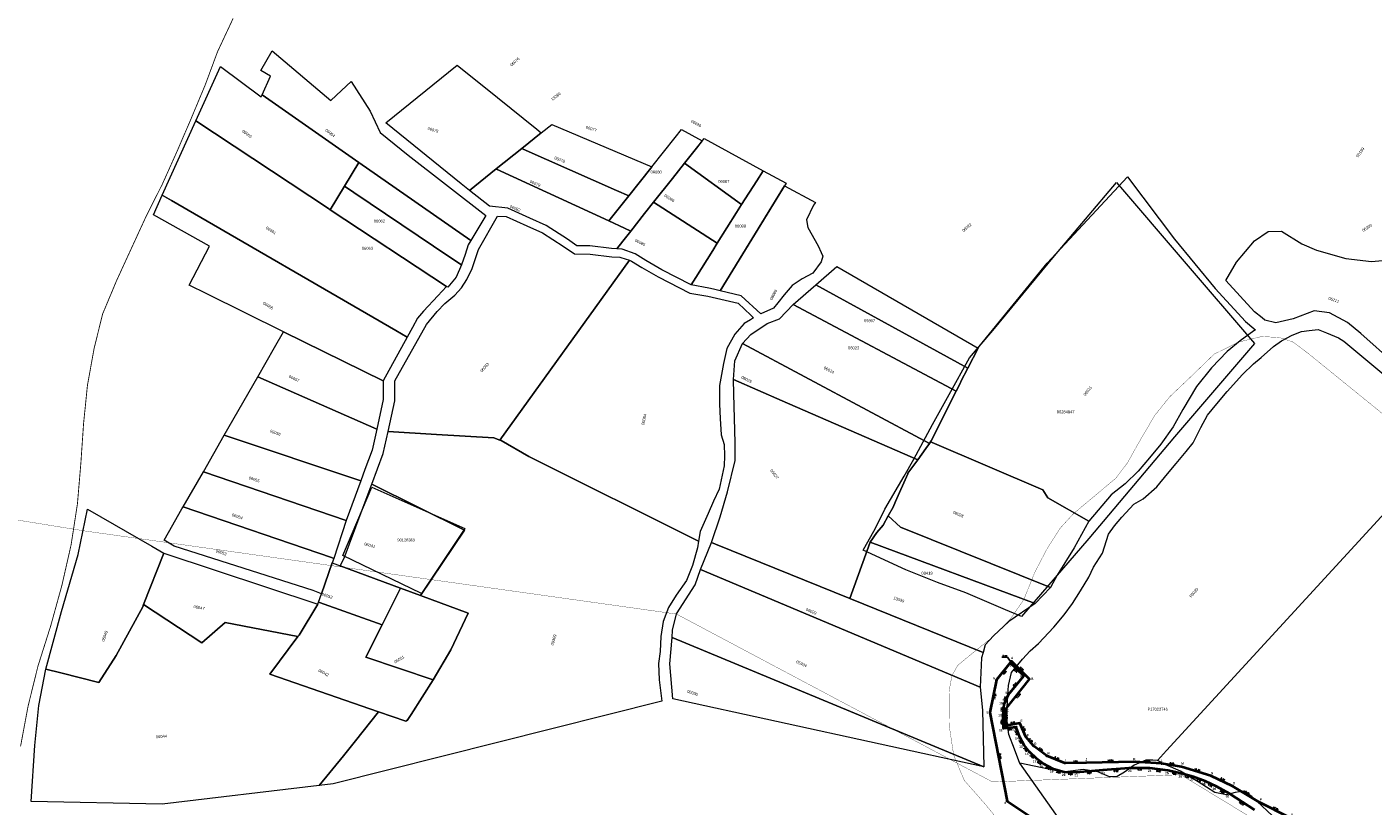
# Model space of a CAD drawing. Header units: metres. Extents: x 347609 to 404409, y 8548087 to 8605413.
# Tile 19 of 45: x 376186 to 376654, y 8568087 to 8568358. Entities that reach past the tile are written whole.
import ezdxf
from ezdxf import colors
from ezdxf.entities.mleader import LeaderData, LeaderLine
from ezdxf.enums import TextEntityAlignment as Align
from ezdxf.math import Vec2, Vec3

# ---------------------------------------------------------------- set-up
doc = ezdxf.new("R2010")
doc.units = ezdxf.units.M
doc.linetypes.add('ACAD_ISO02W100', pattern=[15, 12, -3])
doc.linetypes.add('ACAD_ISO04W100', pattern=[30, 24, -3, 0, -3])
for name, color, linetype in [('00_TEXTO', 7, 'Continuous'), ('manzanas', 2, 'Continuous'), ('VERTICES', 244, 'Continuous'), ('ZR_LIMA_PSAD56_A_WGS84', 210, 'Continuous')]:
    doc.layers.add(name, color=color, linetype=linetype)
for name, color, linetype, lineweight in [('02. FAJA MARGINAL', 5, 'ACAD_ISO02W100', 0), ('DISTANCIA', 7, 'Continuous', 9), ('Predios Rurales', 90, 'Continuous', 15), ('Red vial nacional', 242, 'Continuous', 40), ('Red vial vecinal', 241, 'ACAD_ISO04W100', 30)]:
    doc.layers.add(name, color=color, linetype=linetype, lineweight=lineweight)
doc.layers.add('LIMITES CONSTRUCTIVO 2', color=40, linetype='Continuous', true_color=0xffbf00)
doc.layers.add('Predios Rurales Nombres', color=7, linetype='Continuous', true_color=0xffffff)
doc.styles.add('ARIAL', font='arial.ttf')
doc.styles.add('MtXpl_MS_Shell_Dlg_2', font='txt')
doc.styles.add('ROMANS', font='romans.shx')
doc.styles.get("Standard").update_dxf_attribs({"font": 'simplex.shx'})
doc.styles.add('VERTICES', font='sanssb__.ttf')

# ---------------------------------------------------------------- blocks, each defined once
blk = doc.blocks.new('A$C55b2fa40')
at = {"layer": 'VERTICES', "color": 6}
for centre in [(376528.5, 8568137.53), (376528.02, 8568136.93), (376523.25, 8568130.96), (376534.74, 8568131.23), (376521.01, 8568119.64), (376526.28, 8568120.61), (376526.4, 8568114.95), (376531.37, 8568115.87), (376533.54, 8568111.14), (376536.15, 8568107.98), (376540.76, 8568104.56), (376547.05, 8568102), (376554.45, 8568102.13), (376571.29, 8568102.42), (376580.75, 8568101.82), (376587.62, 8568100.74), (376597.92, 8568097.59), (376605.44, 8568094.03), (376526.97, 8568088.77), (376614.67, 8568088.44), (376625.53, 8568082.99), (376540.16, 8568080.04), (376632.94, 8568078.21), (376542.92, 8568072.89), (376568.53, 8568072.99), (376577.4, 8568071.96), (376587.56, 8568073.83), (376649.52, 8568072.3), (376549.86, 8568067.83), (376554.7, 8568070.84), (376558.77, 8568071.67), (376585.06, 8568069.17), (376649.99, 8568068.77), (376547.42, 8568064.56), (376604.77, 8568063.15), (376611.35, 8568058.79), (376545.8, 8568057.04), (376617.59, 8568053.9), (376542.89, 8568051.34), (376535.59, 8568041.63), (376535.75, 8568042.32), (376540.52, 8568040.67), (376630.56, 8568041.66), (376632.86, 8568041.23)]:
    blk.add_circle(centre, 0.2, dxfattribs=at)
at = {"layer": 'DISTANCIA', "style": 'ROMANS'}
for s, p in [('0.77', (376526.17, 8568139.27)), ('0.70', (376533.1, 8568042.68))]:
    blk.add_text(s, height=0.5, dxfattribs=at).set_placement(p, align=Align.MIDDLE)
for s, rotation, p in [('8.87', 314.7736, (376532.03, 8568134.8)), ('13.58', 51.4457, (376530.87, 8568125.44)), ('5.66', 271.1957, (376526.84, 8568118.01)), ('5.06', 10.4935, (376528.98, 8568116.04)), ('5.20', 294.5605, (376532.88, 8568113.99)), ('4.10', 309.608, (376535.25, 8568109.96)), ('5.74', 323.4217, (376538.71, 8568106.82)), ('6.79', 337.8289, (376544.24, 8568103.75)), ('7.41', 0.9546, (376550.75, 8568102.61)), ('16.84', 0.9971, (376562.92, 8568102.86)), ('9.48', 356.3854, (376575.85, 8568102.71)), ('6.95', 351.0394, (376584.3, 8568101.83)), ('10.77', 343.026, (376593.08, 8568099.66)), ('8.32', 334.668, (376602.01, 8568096.36)), ('10.79', 328.7617, (376610.34, 8568091.78)), ('12.15', 333.3622, (376620.38, 8568086.22)), ('8.81', 327.1916, (376629.74, 8568080.89)), ('9.85', 7.7302, (376563.72, 8568071.75)), ('8.92', 353.3851, (376572.84, 8568071.9)), ('5.29', 61.7613, (376586.9, 8568071.43)), ('17.60', 340.3747, (376641.44, 8568075.74)), ('5.70', 31.8853, (376552.62, 8568068.85)), ('4.15', 11.4258, (376556.98, 8568070.77)), ('8.16', 339.9858, (376580.8, 8568070.14)), ('20.25', 328.1813, (376595.91, 8568068.03)), ('3.56', 277.6741, (376650.39, 8568070.76)), ('4.09', 53.279, (376549.06, 8568065.84)), ('7.69', 77.8462, (376547.11, 8568060.43)), ('7.90', 326.4561, (376607.94, 8568060.36)), ('6.40', 62.9831, (376544.84, 8568054.04)), ('7.92', 321.893, (376614.16, 8568055.9)), ('32.44', 58.1187, (376641.87, 8568054.66)), ('10.93', 77.4716, (376542.26, 8568045.77)), ('17.83', 316.6671, (376623.61, 8568047.54)), ('5.02', 348.9121, (376537.79, 8568040.6)), ('2.35', 349.2701, (376631.58, 8568040.88))]:
    blk.add_text(s, height=0.5, rotation=rotation, dxfattribs=at).set_placement(p, align=Align.MIDDLE)
at = {"layer": 'VERTICES', "style": 'VERTICES'}
for s, p in [('A', (376528.74, 8568138.62)), ('B', (376535.74, 8568131.39)), ('C', (376527.2, 8568120.34)), ('D', (376527.01, 8568115.87)), ('E', (376531.99, 8568116.76)), ('F', (376534.32, 8568111.78)), ('G', (376536.73, 8568108.82)), ('H', (376541.31, 8568105.5)), ('I', (376547.18, 8568103.05)), ('J', (376554.54, 8568103.21)), ('K', (376571.29, 8568103.42)), ('L', (376580.78, 8568102.89)), ('M', (376588.03, 8568101.83)), ('N', (376598.33, 8568098.53)), ('O', (376605.93, 8568094.97)), ('P', (376615.26, 8568089.32)), ('Q', (376626.12, 8568083.87)), ('R', (376633.39, 8568079.18)), ('C1', (376568.74, 8568071.96)), ('Z', (376587.88, 8568072.79)), ('S', (376650.25, 8568073.02)), ('F1', (376550.82, 8568067)), ('E1', (376555.33, 8568069.95)), ('D1', (376559.33, 8568070.72)), ('B1', (376577.37, 8568070.98)), ('A1', (376585.78, 8568068.22)), ('T', (376650.91, 8568068.6)), ('G1', (376548.6, 8568064.13)), ('Y', (376604.2, 8568062.27)), ('X', (376610.71, 8568058.05)), ('H1', (376547.15, 8568056.69)), ('W', (376616.76, 8568053.06)), ('I1', (376543.85, 8568050.88)), ('K1', (376534.75, 8568041.03)), ('J1', (376541.51, 8568040.39)), ('V', (376629.96, 8568040.88)), ('U', (376633.34, 8568040.46))]:
    blk.add_text(s, height=0.8, dxfattribs=at).set_placement(p, align=Align.MIDDLE)
at = {"layer": '00_TEXTO', "color": 0, "lineweight": 9}
ml = blk.add_multileader_mtext('Standard', dxfattribs=at)
ml.set_content('')
ml.set_leader_properties()
ml.build(insert=Vec2(0, 0))
ml.multileader.update_dxf_attribs({"text_right_attachment_type": 6, "dogleg_length": 3, "arrow_head_size": 0.3})
ctx = ml.context
ctx.base_point, ctx.char_height, ctx.arrow_head_size, ctx.landing_gap_size, ctx.plane_origin = Vec3(376525.18, 8568138.93), 0.009, 0.3, 0.0045, Vec3(376515.7, 8568125.7)
ctx.right_attachment, ctx.text_align_type = 6, 2
notes = []
notes.append((ctx, [(0, (1, 1, 0), (376527.09, 8568138.93), (-1, 0), 1.9, [(0, [(376528.19, 8568137.23)], 0, [])])]))
ctx.mtext.insert, ctx.mtext.text_direction, ctx.mtext.rotation, ctx.mtext.alignment, ctx.mtext.flow_direction = Vec3(376525.18, 8568138.92), Vec3(-1, 0), 3.141593, 3, 5
ml = blk.add_multileader_mtext('Standard', dxfattribs=at)
ml.set_content('')
ml.set_leader_properties()
ml.build(insert=Vec2(0, 0))
ml.multileader.update_dxf_attribs({"text_right_attachment_type": 6, "dogleg_length": 3, "arrow_head_size": 0.3})
ctx = ml.context
ctx.base_point, ctx.char_height, ctx.arrow_head_size, ctx.landing_gap_size, ctx.plane_origin = Vec3(376532.13, 8568042.35), 0.009, 0.3, 0.0045, Vec3(376523.08, 8568030.42)
ctx.right_attachment, ctx.text_align_type = 6, 2
notes.append((ctx, [(0, (1, 1, 0), (376534.04, 8568042.35), (-1, 0), 1.9, [(0, [(376535.57, 8568041.95)], 0, [])])]))
ctx.mtext.insert, ctx.mtext.text_direction, ctx.mtext.rotation, ctx.mtext.alignment, ctx.mtext.flow_direction = Vec3(376532.13, 8568042.34), Vec3(-1, 0), 3.141593, 3, 5
for ctx, leaders in notes:
    for number, flags, end, landing, length, lines in leaders:
        leader = LeaderData()
        leader.index, (leader.has_last_leader_line, leader.has_dogleg_vector, leader.attachment_direction) = number, flags
        leader.last_leader_point, leader.dogleg_vector, leader.dogleg_length = Vec3(end), Vec3(landing), length
        for number, points, colour, breaks in lines:
            line = LeaderLine()
            line.index, line.vertices, line.color, line.breaks = number, Vec3.list(points), colors.encode_raw_color(colour), breaks
            leader.lines.append(line)
        ctx.leaders.append(leader)

msp = doc.modelspace()

# ---------------------------------------------------------------- linework, layer by layer
at = {"layer": '02. FAJA MARGINAL', "color": 5, "true_color": 0x0000ff, "const_width": 0.1}
msp.add_lwpolyline([(375944.21, 8568225.32), (376206.11, 8568182.84), (376411.91, 8568153.92), (376521.88, 8568095.45), (376587.39, 8568097.97), (376762.57, 8567991.38), (376844.21, 8567959.75), (376944.87, 8567884.1), (376955.43, 8567843.63), (376907.81, 8567795.71), (376886.7, 8567724.66), (376871.82, 8567560.1), (376878.43, 8567515.12), (376926.06, 8567441.04)], dxfattribs=at)
at = {"layer": 'LIMITES CONSTRUCTIVO 2', "lineweight": 40, "ltscale": 30, "flags": 128}
msp.add_lwpolyline([(376625.53, 8568082.99), (376614.67, 8568088.44), (376605.44, 8568094.03), (376597.92, 8568097.59), (376587.62, 8568100.74), (376580.75, 8568101.82), (376571.29, 8568102.42), (376554.45, 8568102.13), (376547.05, 8568102), (376540.76, 8568104.56), (376536.15, 8568107.98), (376533.54, 8568111.14), (376531.37, 8568115.87), (376526.4, 8568114.95), (376526.28, 8568120.61), (376534.74, 8568131.23), (376528.5, 8568137.53), (376528.02, 8568136.93), (376523.25, 8568130.96), (376521.01, 8568119.64), (376526.97, 8568088.77), (376540.16, 8568080.04)], dxfattribs=at)
at = {"layer": 'LIMITES CONSTRUCTIVO 2', "color": 144, "lineweight": 40, "ltscale": 30, "elevation": 473.57, "flags": 128}
msp.add_lwpolyline([(376613.07, 8568085.75), (376604.47, 8568091.29), (376599.84, 8568093.83), (376595.88, 8568095.66), (376591.85, 8568097.18), (376587.72, 8568098.37), (376582.89, 8568099.48), (376576.61, 8568100.23), (376569.48, 8568100.29), (376560.29, 8568099.54), (376551.05, 8568098.74), (376546.81, 8568098.88), (376543.12, 8568099.91), (376539.66, 8568101.75), (376537.37, 8568103.44), (376534.73, 8568105.94), (376532.88, 8568108.3), (376531.42, 8568111), (376530.13, 8568114.57), (376525.7, 8568114.1), (376525.58, 8568118.66), (376525.96, 8568122.58), (376527.43, 8568125.85), (376532.76, 8568132.39), (376528.02, 8568136.93), (376523.25, 8568130.96), (376521.01, 8568119.64), (376526.97, 8568088.77), (376540.16, 8568080.04)], dxfattribs=at)
at = {"layer": 'Predios Rurales', "lineweight": 15}
for points in [[(376267.67, 8568334.81), (376270.57, 8568341.27), (376267.25, 8568343.29), (376271.25, 8568350.06), (376291.64, 8568332.73), (376295.32, 8568336.22), (376298.67, 8568339.39), (376305.29, 8568329.06), (376308.76, 8568321.61), (376318.49, 8568313.77), (376345.59, 8568292.71), (376340.31, 8568283.98), (376301.36, 8568311.23)], [(376290.79, 8568295.16), (376244.58, 8568325.69), (376253.2, 8568344.62), (376267.35, 8568334.11), (376267.67, 8568334.81), (376301.36, 8568311.23), (376296.38, 8568302.96), (376291.42, 8568294.74)], [(376336.95, 8568303.71), (376310.75, 8568325.03), (376335.6, 8568345.07), (376349.59, 8568333.84), (376363.32, 8568322.82), (376364.87, 8568321.57), (376358.04, 8568316.09), (376349.14, 8568308.94), (376339.84, 8568301.46)], [(376314.27, 8568252.7), (376236.2, 8568297.91), (376232.96, 8568299.79), (376244.58, 8568325.69), (376290.79, 8568295.16), (376291.42, 8568294.74), (376331.83, 8568268.04), (376328.86, 8568264.79), (376323.84, 8568259.39), (376321.83, 8568256.99), (376320.02, 8568253.7), (376318.21, 8568250.41)], [(376395.31, 8568299.56), (376391.04, 8568301.45), (376358.58, 8568315.85), (376358.04, 8568316.09), (376364.87, 8568321.57), (376368.49, 8568324.48), (376403.32, 8568309.67), (376402.98, 8568309.24)], [(376393.85, 8568288.32), (376388.4, 8568290.84), (376395.31, 8568299.56), (376402.98, 8568309.24), (376403.32, 8568309.67), (376411.41, 8568319.88), (376413.66, 8568322.71), (376420.88, 8568318.77), (376418.87, 8568316.23), (376414.69, 8568310.94), (376410.51, 8568305.64), (376403.97, 8568297.36), (376400.83, 8568293.38), (376396.05, 8568287.31)], [(376388.4, 8568290.84), (376349.32, 8568308.86), (376349.14, 8568308.94), (376358.04, 8568316.09), (376358.58, 8568315.85), (376391.04, 8568301.45), (376395.31, 8568299.56)], [(376434.6, 8568296.53), (376414.69, 8568310.94), (376418.87, 8568316.23), (376421.51, 8568319.57), (376442.06, 8568308.34), (376439.85, 8568304.85)], [(376299.65, 8568300.76), (376296.38, 8568302.96), (376301.36, 8568311.23), (376340.31, 8568283.98), (376339.45, 8568282.56), (376338.34, 8568279.15), (376337.11, 8568275.51), (376333.05, 8568278.24)], [(376426.11, 8568283.09), (376403.97, 8568297.36), (376410.51, 8568305.64), (376414.69, 8568310.94), (376434.6, 8568296.53), (376432.83, 8568293.73)], [(376381.76, 8568282.19), (376377.18, 8568282.2), (376374.02, 8568284.46), (376366.56, 8568289.23), (376360.89, 8568291.76), (376353.2, 8568295.24), (376346.87, 8568296), (376339.84, 8568301.46), (376349.14, 8568308.94), (376349.32, 8568308.86), (376388.4, 8568290.84), (376393.85, 8568288.32), (376396.05, 8568287.31), (376393.27, 8568283.79), (376391.16, 8568281.12), (376389.31, 8568281.22)], [(376418.6, 8568271.19), (376424.52, 8568280.57), (376426.11, 8568283.09), (376432.83, 8568293.73), (376434.6, 8568296.53), (376439.85, 8568304.85), (376442.06, 8568308.34), (376450.09, 8568303.95), (376427.16, 8568266.53), (376424.77, 8568267.1), (376423.18, 8568267.48), (376416.97, 8568268.61)], [(376331.83, 8568268.04), (376291.42, 8568294.74), (376296.38, 8568302.96), (376299.65, 8568300.76), (376333.05, 8568278.24), (376337.11, 8568275.51), (376335.23, 8568271.24), (376332.31, 8568267.72)], [(376427.16, 8568266.53), (376449.56, 8568303.09), (376460.31, 8568297.22), (376459.57, 8568296.33), (376457.13, 8568291.25), (376457.68, 8568288.53), (376461.17, 8568282.14), (376462.3, 8568279.87), (376462.9, 8568278.61), (376462.32, 8568276.55), (376459.38, 8568272.62), (376455.63, 8568270.69), (376452.17, 8568268.33), (376449.43, 8568265.06), (376447.24, 8568262.28), (376445.69, 8568260.41), (376441.29, 8568258.53), (376434.38, 8568264.81)], [(376539.39, 8568197.18), (376500.86, 8568213.64), (376500.35, 8568213.85), (376500.61, 8568214.21), (376509.26, 8568231.52), (376510.74, 8568234.48), (376510.83, 8568234.95), (376513.26, 8568239.58), (376516.94, 8568246.57), (376517.22, 8568247.11), (376540.87, 8568276.17), (376568.93, 8568306.16), (376585.29, 8568284.52), (376599.38, 8568267.3), (376609.98, 8568255.81), (376612.88, 8568253.4), (376613.43, 8568252.94), (376612.88, 8568252.54), (376608.05, 8568249.05), (376603.6, 8568245.42), (376598.17, 8568239.66), (376592.85, 8568233.21), (376588.16, 8568225.16), (376584.76, 8568219.13), (376580.51, 8568213.06), (376576.53, 8568208.3), (376572.64, 8568203.65), (376568.11, 8568199.33), (376563.14, 8568195.48), (376555.46, 8568186.25), (376541.16, 8568194.36), (376541.17, 8568194.41)], [(376229.96, 8568293.01), (376232.96, 8568299.79), (376236.2, 8568297.91), (376314.27, 8568252.7), (376318.21, 8568250.41), (376309.83, 8568235.17), (376275.18, 8568252.16), (376248.46, 8568265.4), (376242.33, 8568268.44), (376249.38, 8568282.08)], [(376397.54, 8568279.38), (376392.96, 8568281.02), (376391.16, 8568281.12), (376393.27, 8568283.79), (376396.05, 8568287.31), (376400.83, 8568293.38), (376403.97, 8568297.36), (376426.11, 8568283.09), (376424.52, 8568280.57), (376418.6, 8568271.19), (376416.97, 8568268.61), (376406.81, 8568273.84), (376401.28, 8568277.09)], [(376392.18, 8568278.17), (376392.53, 8568278.16), (376395.52, 8568277.12), (376350.42, 8568214.52), (376348.32, 8568215.31), (376328.43, 8568216.49), (376311.52, 8568217.46), (376313.86, 8568228.18), (376313.84, 8568235.18), (376324.88, 8568254.76), (376328.58, 8568259.3), (376331.29, 8568262.14), (376334.78, 8568264.99), (376337.07, 8568267.52), (376339, 8568270.49), (376340.82, 8568274.32), (376343, 8568280.94), (376349.66, 8568292.51), (376352.64, 8568292.44), (376359.89, 8568289.12), (376365.24, 8568286.73), (376372.44, 8568282.09), (376376.44, 8568279.36), (376381.86, 8568279.25), (376389.36, 8568278.29)], [(376673.57, 8568230.73), (376650.08, 8568251.62), (376645.46, 8568255.46), (376639.17, 8568258.82), (376633.81, 8568259.5), (376626.55, 8568256.7), (376620.47, 8568255.34), (376616.68, 8568256.25), (376615.71, 8568257.06), (376613.13, 8568259.22), (376603.05, 8568270.14), (376606.87, 8568276.45), (376613.09, 8568283.88), (376617.85, 8568287.17), (376622.49, 8568287.26), (376629.58, 8568282.85), (376634.71, 8568280.7), (376644.87, 8568277.79), (376653.77, 8568276.68), (376665.02, 8568277.7), (376666.25, 8568277.21), (376673.56, 8568274.22), (376681.9, 8568266.89), (376696.86, 8568251.19)], [(376419.6, 8568179.29), (376360.57, 8568208.82), (376350.88, 8568214.35), (376350.42, 8568214.52), (376395.52, 8568277.12), (376396.28, 8568276.85), (376399.82, 8568274.66), (376405.51, 8568271.33), (376416.56, 8568265.7), (376422.88, 8568264.62), (376433.33, 8568262.16), (376437.74, 8568258.03), (376438.75, 8568257.08), (376437.67, 8568256.43), (376435.44, 8568255.09), (376432.22, 8568251.36), (376429.49, 8568246.39), (376428.29, 8568241.14), (376426.87, 8568233.5), (376426.9, 8568227.01), (376427.1, 8568222.05), (376427.51, 8568216.36), (376428.52, 8568213.02), (376428.61, 8568209.07), (376428.5, 8568205.53), (376426.77, 8568197.44), (376424.76, 8568193.27), (376422.99, 8568188.97), (376420.13, 8568182.62)], [(376513.26, 8568239.58), (376460.46, 8568268.63), (376467.68, 8568274.95), (376516.94, 8568246.57)], [(376509.26, 8568231.52), (376452.55, 8568261.71), (376460.46, 8568268.63), (376513.26, 8568239.58), (376510.83, 8568234.95), (376510.74, 8568234.48)], [(376499.99, 8568213.35), (376434.93, 8568248.14), (376437.76, 8568251.27), (376443.44, 8568255.07), (376447.77, 8568256.69), (376452.55, 8568261.71), (376509.26, 8568231.52), (376500.61, 8568214.21), (376500.35, 8568213.85)], [(376266.18, 8568236.49), (376272.07, 8568246.75), (376275.18, 8568252.16), (376309.83, 8568235.17), (376309.85, 8568228.61), (376307.6, 8568218.33)], [(376448.75, 8568228.2), (376431.75, 8568235.6), (376432.26, 8568242.1), (376434.93, 8568248.14), (376499.99, 8568213.35), (376498.72, 8568211.6), (376495.88, 8568207.67)], [(376302.02, 8568200.29), (376254.53, 8568216.18), (376266.18, 8568236.49), (376307.6, 8568218.33), (376305.99, 8568210.98), (376303.48, 8568204.21)], [(376431.89, 8568230.62), (376431.75, 8568235.6), (376448.75, 8568228.2), (376495.88, 8568207.67), (376492.48, 8568202.98), (376492.39, 8568202.78), (376488.12, 8568193.09), (376487.29, 8568191.2), (376485.6, 8568188.13), (376483.79, 8568184.84), (376481.69, 8568182.29), (376479.28, 8568178.98), (376472.21, 8568159.32), (376425.52, 8568178.23), (376424.11, 8568178.8), (376427.12, 8568187.77), (376429.68, 8568196.45), (376432.29, 8568207.41), (376432.35, 8568213.53)], [(376333.33, 8568141.5), (376339.42, 8568154.19), (376322.82, 8568160.36), (376338.12, 8568183.09), (376305.88, 8568199.17), (376309.85, 8568209.84), (376311.52, 8568217.46), (376328.43, 8568216.49), (376348.32, 8568215.31), (376350.42, 8568214.52), (376350.88, 8568214.35), (376360.57, 8568208.82), (376419.6, 8568179.29), (376419.23, 8568176.97), (376417.52, 8568170.87), (376415.44, 8568165.64), (376411.84, 8568160.45), (376409.09, 8568156.19), (376407.32, 8568151.35), (376406.44, 8568146.12), (376406.2, 8568140.86), (376405.67, 8568136.64), (376405.86, 8568131.04), (376406.83, 8568123.63), (376292.44, 8568094.8), (376287.59, 8568094.22), (376296.01, 8568104.51), (376300.2, 8568109.71), (376308.24, 8568119.83), (376317.69, 8568116.56), (376318.11, 8568116.87), (376318.13, 8568116.89), (376319.53, 8568118.97), (376327.24, 8568130.98)], [(376296.9, 8568186.51), (376247.25, 8568203.49), (376254.53, 8568216.18), (376302.02, 8568200.29)], [(376542.1, 8568163.21), (376489.89, 8568184.14), (376485.6, 8568188.13), (376487.29, 8568191.2), (376488.12, 8568193.09), (376492.39, 8568202.78), (376492.48, 8568202.98), (376495.88, 8568207.67), (376498.72, 8568211.6), (376499.99, 8568213.35), (376500.35, 8568213.85), (376500.86, 8568213.64), (376539.39, 8568197.18), (376541.17, 8568194.41), (376541.16, 8568194.36), (376555.46, 8568186.25), (376550.27, 8568176.97), (376544.43, 8568167.41)], [(376291.81, 8568173.57), (376240.25, 8568191.31), (376247.25, 8568203.49), (376296.9, 8568186.51), (376292.65, 8568173.28)], [(376315.85, 8568162.95), (376294.84, 8568170.76), (376296.29, 8568173.36), (376302.22, 8568189.33), (376305.88, 8568199.17), (376338.12, 8568183.09), (376322.82, 8568160.36)], [(376192.48, 8568134.78), (376197.9, 8568154.75), (376203.71, 8568174.64), (376206.94, 8568190.44), (376229.31, 8568177.57), (376233.45, 8568175.07), (376226.47, 8568157.28), (376226.16, 8568156.48), (376216.91, 8568139.51), (376210.83, 8568130.04), (376197.68, 8568133.44)], [(376285.43, 8568162.13), (376237.1, 8568177.56), (376233.58, 8568179.69), (376235.11, 8568182.34), (376239.8, 8568190.53), (376240.25, 8568191.31), (376291.81, 8568173.57), (376292.65, 8568173.28), (376292.1, 8568171.7), (376288.38, 8568160.97)], [(376536.77, 8568157.65), (376479.28, 8568178.98), (376481.69, 8568182.29), (376483.79, 8568184.84), (376485.6, 8568188.13), (376489.89, 8568184.14), (376542.1, 8568163.21)], [(376246.77, 8568143.93), (376226.47, 8568157.28), (376233.45, 8568175.07), (376287.13, 8568157.36), (376280.56, 8568146.62), (376280.14, 8568146.05), (376254.8, 8568151)], [(376517.57, 8568128.46), (376420.24, 8568169.47), (376424.11, 8568178.8), (376425.52, 8568178.23), (376472.21, 8568159.32), (376518.61, 8568140.52), (376518.1, 8568138.7)], [(376518.61, 8568140.52), (376472.21, 8568159.32), (376479.28, 8568178.98), (376536.77, 8568157.65), (376527.54, 8568151.35), (376522.25, 8568146.38), (376519.34, 8568143.15)], [(376309.44, 8568150.14), (376287.72, 8568157.99), (376287.38, 8568158.1), (376288.38, 8568160.97), (376292.1, 8568171.7), (376294.84, 8568170.76), (376315.85, 8568162.95)], [(376518.89, 8568100.73), (376410.37, 8568145.74), (376410.58, 8568148.31), (376411.94, 8568153.96), (376418.37, 8568164.1), (376420.24, 8568169.47), (376517.57, 8568128.46), (376518.43, 8568120.42)], [(376327.24, 8568130.98), (376303.8, 8568138.87), (376309.44, 8568150.14), (376315.85, 8568162.95), (376322.82, 8568160.36), (376339.42, 8568154.19), (376333.33, 8568141.5)], [(376232.9, 8568087.72), (376187.34, 8568088.59), (376188.61, 8568108.1), (376190.01, 8568122.09), (376192.48, 8568134.78), (376197.68, 8568133.44), (376210.83, 8568130.04), (376216.91, 8568139.51), (376226.16, 8568156.48), (376226.47, 8568157.28), (376246.77, 8568143.93), (376254.8, 8568151), (376280.14, 8568146.05), (376270.41, 8568132.93), (376308.24, 8568119.83), (376300.2, 8568109.71), (376296.01, 8568104.51), (376287.59, 8568094.22)], [(376308.24, 8568119.83), (376270.41, 8568132.93), (376280.14, 8568146.05), (376280.56, 8568146.62), (376287.13, 8568157.36), (376287.38, 8568158.1), (376287.72, 8568157.99), (376309.44, 8568150.14), (376303.8, 8568138.87), (376327.24, 8568130.98), (376319.53, 8568118.97), (376318.13, 8568116.89), (376318.11, 8568116.87), (376317.69, 8568116.56)], [(376518.89, 8568100.73), (376410.59, 8568124.41), (376409.61, 8568136.61), (376410.37, 8568145.74)]]:
    msp.add_lwpolyline(points, close=True, dxfattribs=at)
for points in [[(376683.42, 8568216.29), (376582.44, 8568106.34), (376582.43, 8568106.35), (376579.28, 8568102.91), (376579.27, 8568102.9), (376577.7, 8568103.04), (376575.3, 8568102.97), (376571.23, 8568101.23), (376567.87, 8568098.83), (376565.3, 8568097.36), (376562.61, 8568097.26), (376558.61, 8568098.94), (376553.43, 8568099.72), (376546.32, 8568098.87), (376531.42, 8568101.96), (376531.38, 8568101.9), (376529.59, 8568106.88), (376527.55, 8568112), (376526.94, 8568117.47), (376527.07, 8568124.11), (376527.41, 8568129), (376528.49, 8568133.55), (376532.35, 8568138.17), (376534.97, 8568141.06), (376537.89, 8568143.67), (376543.24, 8568149.31), (376546.85, 8568153.64), (376549.7, 8568157.58), (376552.5, 8568162.06), (376555.45, 8568166.76), (376557.01, 8568170.27), (376560.18, 8568175.08), (376562.3, 8568181.7), (376564.37, 8568184.61), (376566.94, 8568187.7), (376571.03, 8568192.21), (376574.31, 8568194.03), (376579.1, 8568198.28), (376582.86, 8568202.8), (376585.8, 8568206.34), (376589.3, 8568210.54), (376591.75, 8568213.52), (376594.45, 8568218.91), (376596.69, 8568223.19), (376599.93, 8568227.12), (376603.6, 8568231.47), (376608.91, 8568237.34), (376612.69, 8568241.09), (376615.35, 8568243.24), (376619.68, 8568247.16), (376622.51, 8568249.12), (376626.19, 8568251.06), (376629.41, 8568252.32), (376632.05, 8568252.67), (376635.22, 8568252.99), (376638.18, 8568251.88), (376642.26, 8568250.08), (376644.18, 8568248.93), (376683.04, 8568216.61)], [(376654.75, 8568064.59), (376652.5, 8568065.93), (376650.24, 8568066.76), (376647.95, 8568067.2), (376645.3, 8568066.96), (376625.35, 8568077.18), (376621.05, 8568081.96), (376612.19, 8568090.33), (376609.39, 8568092.23), (376606.4, 8568091.71), (376603.37, 8568090.98), (376599.25, 8568091.81), (376593.49, 8568095.44), (376587.31, 8568099.15), (376582.18, 8568101.4), (376579.28, 8568102.91), (376582.43, 8568106.35), (376582.44, 8568106.34), (376683.42, 8568216.29)]]:
    msp.add_lwpolyline(points, dxfattribs=at)
at = {"layer": 'Red vial nacional', "transparency": 33554623, "const_width": 0.3}
msp.add_lwpolyline([(376183.63, 8568107.81), (376186.25, 8568121.83), (376189.7, 8568135.81), (376194.16, 8568149.9), (376198.03, 8568163.94), (376201.24, 8568178.08), (376203.44, 8568192.38), (376204.63, 8568206.53), (376205.57, 8568220.28), (376206.92, 8568233.6), (376209.22, 8568246.35), (376212.18, 8568258.39), (376217.07, 8568270.08), (376222.27, 8568281.42), (376227.31, 8568292.38), (376232.94, 8568303.55), (376237.98, 8568314.8), (376242.95, 8568326.35), (376247.88, 8568338.15), (376252.2, 8568349.79), (376257.62, 8568361.39)], dxfattribs=at)
at = {"layer": 'Red vial vecinal', "lineweight": 15, "transparency": 33554687, "const_width": 0.1}
msp.add_lwpolyline([(376725.53, 8568168.62), (376631.19, 8568245.16), (376626.29, 8568248.77), (376621.71, 8568250.24), (376615.56, 8568250.58), (376607.57, 8568248.66), (376599.05, 8568244.45), (376590.9, 8568236.56), (376583.67, 8568229.7), (376578.38, 8568223.14), (376572.72, 8568213.48), (376568.82, 8568206.5), (376564.86, 8568201.26), (376556.74, 8568194.47), (376549.97, 8568188.78), (376545.5, 8568183.89), (376540.96, 8568176.81), (376536.63, 8568168.47), (376532.76, 8568158.89), (376528.15, 8568152.25), (376522.7, 8568146.54), (376515.48, 8568140.74), (376509.84, 8568136.08), (376507.78, 8568132.54), (376506.76, 8568126.87), (376506.9, 8568114.59), (376508.39, 8568104.75), (376512.08, 8568095.98), (376519.43, 8568087.62), (376524.12, 8568081.89)], dxfattribs=at)
at = {"layer": 'VERTICES', "color": 6}
for centre in [(376528.02, 8568136.93), (376523.25, 8568130.96), (376532.76, 8568132.39), (376527.43, 8568125.85), (376521.01, 8568119.64), (376525.58, 8568118.66), (376525.96, 8568122.58), (376525.7, 8568114.1), (376530.13, 8568114.57), (376531.42, 8568111), (376532.88, 8568108.3), (376534.73, 8568105.94), (376537.37, 8568103.44), (376539.66, 8568101.75), (376543.12, 8568099.91), (376569.48, 8568100.29), (376576.61, 8568100.23), (376546.81, 8568098.88), (376551.05, 8568098.74), (376560.29, 8568099.54), (376582.89, 8568099.48), (376587.72, 8568098.37), (376591.85, 8568097.18), (376595.88, 8568095.66), (376599.84, 8568093.83), (376604.47, 8568091.29), (376526.97, 8568088.77)]:
    msp.add_circle(centre, 0.2, dxfattribs=at)
at = {"layer": 'ZR_LIMA_PSAD56_A_WGS84', "linetype": 'Continuous', "lineweight": 15, "flags": 128}
for points in [[(376555.37, 8568180.28), (376531.99, 8568153.06), (376526.43, 8568155.39), (376512.66, 8568161.36), (376502.71, 8568164.93), (376491.68, 8568169.33), (376476.92, 8568176.13), (376477.5, 8568177.21), (376481.15, 8568183.85), (376484.47, 8568190.49), (376491.19, 8568201.94), (376494.51, 8568207.91), (376501.06, 8568219.95), (376506.78, 8568230.4), (376513.91, 8568243.18), (376522.04, 8568252.64), (376543.44, 8568278.7), (376565, 8568304.26), (376588.55, 8568276.71), (376613.1, 8568248.16), (376585.23, 8568215.63), (376555.37, 8568180.28)], [(376338.3, 8568183.77), (376323.12, 8568161.09), (376295.83, 8568174.26), (376305.86, 8568198.08), (376338.3, 8568183.77)]]:
    msp.add_lwpolyline(points, close=True, dxfattribs=at)
msp.add_lwpolyline([(376548.15, 8568078.29), (376531.42, 8568101.96), (376531.38, 8568101.9), (376529.59, 8568106.88), (376527.55, 8568112), (376526.94, 8568117.47), (376527.07, 8568124.11), (376527.41, 8568129), (376528.49, 8568133.55), (376532.35, 8568138.17), (376534.97, 8568141.06), (376537.89, 8568143.67), (376543.24, 8568149.31), (376546.85, 8568153.64), (376549.7, 8568157.58), (376552.5, 8568162.06), (376555.45, 8568166.76), (376557.01, 8568170.27), (376560.18, 8568175.08), (376562.3, 8568181.7), (376564.37, 8568184.61), (376566.94, 8568187.7), (376571.03, 8568192.21), (376574.31, 8568194.03), (376579.1, 8568198.28), (376582.86, 8568202.8), (376585.8, 8568206.34), (376589.3, 8568210.54), (376591.75, 8568213.52), (376594.45, 8568218.91), (376596.69, 8568223.19), (376599.93, 8568227.12), (376603.6, 8568231.47), (376608.91, 8568237.34), (376612.69, 8568241.09), (376615.35, 8568243.24), (376619.68, 8568247.16), (376622.51, 8568249.12), (376626.19, 8568251.06), (376629.41, 8568252.32), (376632.05, 8568252.67), (376635.22, 8568252.99), (376638.18, 8568251.88), (376642.26, 8568250.08), (376644.18, 8568248.93), (376683.04, 8568216.61)], dxfattribs=at)

# ---------------------------------------------------------------- block references
at = {"layer": 'manzanas'}
msp.add_blockref('A$C55b2fa40', (0, 0), dxfattribs=at)

# ---------------------------------------------------------------- texts
at = {"layer": 'DISTANCIA', "style": 'ROMANS'}
for s, rotation, p in [('7.63', 51.3406, (376526.09, 8568133.49)), ('6.56', 316.3206, (376529.94, 8568134.24)), ('8.44', 50.8191, (376529.66, 8568129.48)), ('11.54', 78.8307, (376522.73, 8568125.21)), ('3.58', 65.8317, (376526.16, 8568124.43)), ('3.93', 84.4176, (376525.17, 8568120.66)), ('4.56', 271.54, (376525.09, 8568116.34)), ('4.45', 5.9706, (376527.81, 8568113.72)), ('3.79', 289.9593, (376530.23, 8568112.49)), ('3.07', 298.3953, (376531.64, 8568109.39)), ('31.44', 280.9321, (376524.59, 8568104.47)), ('3.00', 307.952, (376533.36, 8568106.73)), ('3.64', 316.5816, (376535.64, 8568104.24)), ('2.85', 323.7588, (376538.18, 8568102.09)), ('3.92', 331.9439, (376541.09, 8568100.34)), ('3.84', 344.4233, (376544.8, 8568098.81)), ('4.23', 358.0937, (376548.94, 8568098.22)), ('9.27', 4.9337, (376555.59, 8568098.56)), ('9.22', 4.6495, (376564.92, 8568099.3)), ('7.14', 359.5434, (376573.04, 8568099.71)), ('6.32', 353.1671, (376579.67, 8568099.24)), ('4.96', 347.0371, (376585.1, 8568098.37)), ('4.30', 343.9774, (376589.51, 8568097.23)), ('4.31', 339.3245, (376593.66, 8568095.85)), ('4.36', 335.2615, (376597.61, 8568094.24)), ('5.28', 331.1942, (376601.83, 8568092.03)), ('10.23', 327.226, (376608.49, 8568088))]:
    msp.add_text(s, height=0.5, rotation=rotation, dxfattribs=at).set_placement(p, align=Align.MIDDLE)
at = {"layer": 'Predios Rurales Nombres', "color": 251, "true_color": 0x636466, "style": 'ARIAL'}
for s, rotation, p in [('06076', 42.0453, (376354.74, 8568344.35)), ('13284', 38.4699, (376368.91, 8568332.37)), ('06090', -28.4958, (376416.63, 8568325)), ('06065', -34.8079, (376260.41, 8568321.62)), ('06064', -37.2698, (376289.36, 8568322.02)), ('06075', -17.8237, (376325.11, 8568322.38)), ('06077', -17.8607, (376380.18, 8568322.77)), ('06199', 53.7201, (376649.39, 8568312.68)), ('06078', -21.1702, (376369.16, 8568312.15)), ('06079', -22.9437, (376360.61, 8568303.91)), ('06086', -33.4125, (376407.35, 8568299.17)), ('06082', -22.9189, (376353.67, 8568295.25)), ('06061', -31.945, (376268.73, 8568287.88)), ('06022', 41.3356, (376512.06, 8568286.66)), ('06200', 32.2654, (376651.05, 8568286.74)), ('06085', -26.0711, (376397.15, 8568283.44)), ('06089', 61.9557, (376445.47, 8568263.01)), ('06211', -19.5915, (376638.59, 8568263.25)), ('06058', -31.4181, (376267.72, 8568261.66)), ('06083', 49.0802, (376344.45, 8568237.8)), ('06057', -25.7492, (376276.71, 8568236.08)), ('06025', -26.0148, (376434.2, 8568235.77)), ('06024', -26.7594, (376462.9, 8568239.07)), ('06021', 52.9202, (376554.47, 8568229.58)), ('06084', 77.9752, (376401, 8568219.65)), ('06056', -20.0385, (376270.2, 8568217)), ('06027', -51.8855, (376444.18, 8568203.69)), ('06055', -18.1379, (376262.86, 8568200.66)), ('06028', -22.6815, (376507.91, 8568188.69)), ('06054', -18.5869, (376256.99, 8568187.78)), ('06053', -18.0611, (376251.38, 8568175.2)), ('06041', -14.7349, (376303.08, 8568177.6)), ('06052', -18.6829, (376288.26, 8568160.14)), ('06020', 48.3899, (376591.27, 8568159.39)), ('06047', -10.8501, (376243.72, 8568155.77)), ('13539', -18.2903, (376487.23, 8568158.82)), ('06029', -22.5766, (376456.7, 8568154.88)), ('06045', 71.1349, (376213.06, 8568144.13)), ('09309', 73.1991, (376369.35, 8568142.81)), ('06051', 32.113, (376314.2, 8568136.41)), ('05924', -23.2837, (376453.34, 8568136.63)), ('06042', -28.5034, (376287.01, 8568133.69)), ('06030', -18.0422, (376415.42, 8568126.3)), ('06044', 4.4026, (376230.78, 8568110.35))]:
    msp.add_text(s, height=1, rotation=rotation, dxfattribs=at).set_placement(p, align=Align.BOTTOM_LEFT)
for s, p in [('06080', (376402.91, 8568307.07)), ('06087', (376426.45, 8568303.81)), ('06062', (376306.58, 8568289.98)), ('06088', (376432.22, 8568288.24)), ('06063', (376302.43, 8568280.52)), ('09307', (376477.16, 8568255.28)), ('06023', (376471.64, 8568245.82)), ('09419', (376497.17, 8568167.34))]:
    msp.add_text(s, height=1, dxfattribs=at).set_placement(p, align=Align.BOTTOM_LEFT)
at = {"layer": 'VERTICES', "style": 'VERTICES'}
for s, p in [('7', (376528.13, 8568135.9)), ('8', (376531.83, 8568132.36)), ('6', (376522.45, 8568131.55)), ('9', (376526.69, 8568126.49)), ('5', (376520.09, 8568119.66)), ('11', (376524.52, 8568118.67)), ('10', (376524.82, 8568122.88)), ('13', (376529.35, 8568113.66)), ('12', (376524.8, 8568113.44)), ('14', (376530.37, 8568110.62)), ('15', (376531.83, 8568107.76)), ('16', (376533.82, 8568105.23)), ('17', (376536.54, 8568102.6)), ('18', (376538.83, 8568100.88)), ('19', (376542.45, 8568099.04)), ('20', (376546.65, 8568097.89)), ('21', (376551.04, 8568097.83)), ('22', (376560.41, 8568098.49)), ('23', (376569.66, 8568099.28)), ('24', (376576.6, 8568099.33)), ('25', (376582.59, 8568098.52)), ('26', (376587.28, 8568097.37)), ('27', (376591.33, 8568096.32)), ('28', (376595.38, 8568094.75)), ('29', (376599.12, 8568093.02)), ('30', (376603.66, 8568090.45)), ('4', (376526.25, 8568088.23))]:
    msp.add_text(s, height=0.8, dxfattribs=at).set_placement(p, align=Align.MIDDLE)
at = {"layer": 'ZR_LIMA_PSAD56_A_WGS84', "color": 0, "style": 'MtXpl_MS_Shell_Dlg_2'}
for s, p in [('90284847', (376544.29, 8568223.84)), ('90126369', (376314.77, 8568179.2)), ('P17023746', (376575.85, 8568120.27))]:
    msp.add_text(s, height=1, dxfattribs=at).set_placement(p)

doc.saveas('drawing.dxf')
